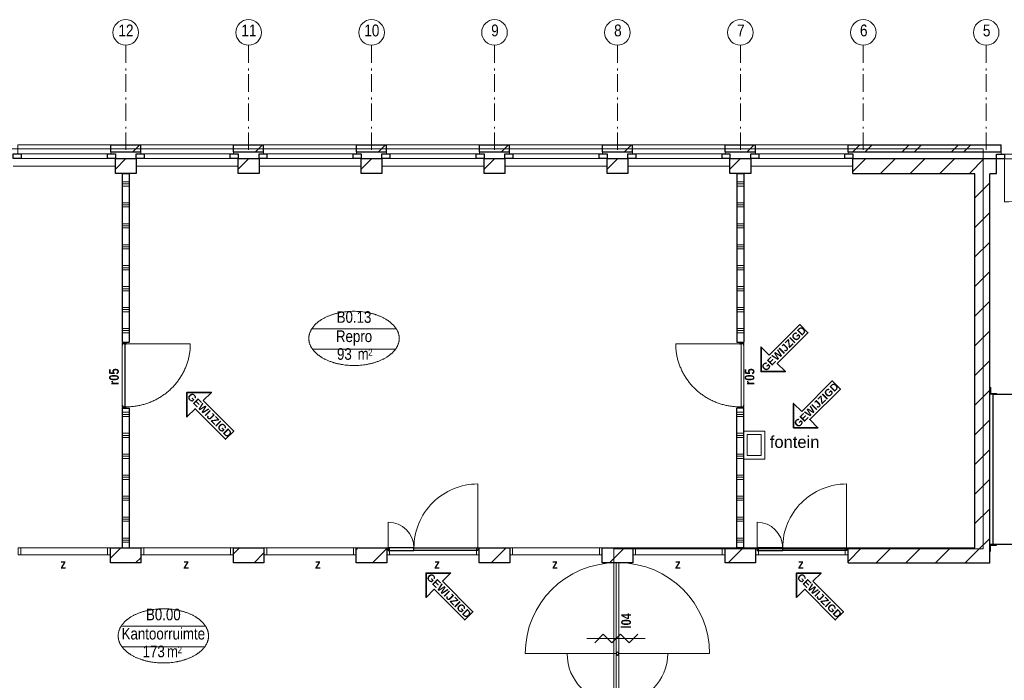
# Model space of a CAD drawing. Header units: millimetres. Extents: x 18442 to 242186, y -49554 to 63508.
# Tile 36 of 175: x 139288 to 153385, y -5226 to 4233. Entities that reach past the tile are written whole.
import ezdxf
from ezdxf.enums import TextEntityAlignment as Align

# ---------------------------------------------------------------- set-up
doc = ezdxf.new("R2010")
doc.units = ezdxf.units.MM
doc.header["$LTSCALE"] = 400
doc.header["$PDMODE"] = 1
doc.header["$PDSIZE"] = 15
doc.linetypes.add('STYLE_02', pattern=[0.694427, 0.486069, -0.208359])
doc.linetypes.add('STYLE_06', pattern=[1.041641, 0.625, -0.208282, 0.069427, -0.138931])
for name, color, linetype, lineweight in [('Buitenkozijnen', 140, 'Continuous', 15), ('Interieur-deur', 43, 'Continuous', 9), ('interieur-losse inrichting bibliotheek', 8, 'Continuous', 5), ('Interieur-scheidingswand-vertikaal', 5, 'Continuous', 25), ('Interieur-systeemwand glas', 5, 'Continuous', 15), ('Kozijnmerken', 43, 'Continuous', 9), ('mat-afdichting', 9, 'Continuous', 5), ('mat-aluminium', 140, 'Continuous', 15), ('mat-baksteen', 5, 'Continuous', 25), ('mat-kalkzandsteen', 5, 'Continuous', 25), ('mat-multiplex-vert', 140, 'Continuous', 15), ('mat-scheidingswand-horizontaal', 5, 'Continuous', 25), ('mat-spuitwerk_marmo', 43, 'STYLE_02', 20), ('mat-staal', 5, 'Continuous', 25), ('None', 7, 'Continuous', 9), ('Ruimtenummers', 92, 'Continuous', 25), ('Wijzigingspijlen', 43, 'Continuous', 9)]:
    doc.layers.add(name, color=color, linetype=linetype, lineweight=lineweight)
doc.layers.get('Kozijnmerken').off()
doc.styles.add('Arial', font='arial.ttf', dxfattribs={"height": 176.388889})
doc.styles.add('Arial (bold)', font='arialbd.ttf', dxfattribs={"height": 132.291667})
doc.styles.add('Arial Narrow', font='ARIALN.TTF', dxfattribs={"height": 211.666667})
doc.styles.add('Arial Narrow (bold)', font='ARIALNB.TTF', dxfattribs={"height": 172.861111})

# ---------------------------------------------------------------- blocks, each defined once
blk = doc.blocks.new('*X422')
at = {"layer": 'None', "lineweight": 9}
for p, q in [((-38639, 8160), (-38539, 8160)), ((-38639, 8130), (-38539, 8130)), ((-38639, 8100), (-38539, 8100)), ((-38639, 7860), (-38539, 7860)), ((-38639, 7830), (-38539, 7830)), ((-38639, 7800), (-38539, 7800)), ((-38639, 7560), (-38539, 7560)), ((-38639, 7530), (-38539, 7530)), ((-38639, 7500), (-38539, 7500)), ((-38639, 7260), (-38539, 7260)), ((-38639, 7230), (-38539, 7230)), ((-38639, 7200), (-38539, 7200)), ((-38639, 6960), (-38539, 6960)), ((-38639, 6930), (-38539, 6930)), ((-38639, 6900), (-38539, 6900)), ((-38639, 6660), (-38539, 6660)), ((-38639, 6630), (-38539, 6630)), ((-38639, 6600), (-38539, 6600)), ((-38639, 6360), (-38539, 6360)), ((-38639, 6330), (-38539, 6330)), ((-38639, 6300), (-38539, 6300)), ((-38639, 6060), (-38539, 6060)), ((-38639, 6030), (-38539, 6030)), ((-38639, 6000), (-38539, 6000))]:
    blk.add_line(p, q, dxfattribs=at)
blk = doc.blocks.new('systeemwandstijl 880 hoh')
at = {"layer": 'Interieur-systeemwand glas', "color": 43, "linetype": 'Continuous', "lineweight": 9}
blk.add_lwpolyline([(0, 20), (100, 20), (100, -20), (0, -20)], close=True, dxfattribs=at)
at = {"layer": 'Interieur-systeemwand glas', "color": 43, "linetype": 'Continuous', "lineweight": 15}
blk.add_point((0, 0), dxfattribs=at)
blk = doc.blocks.new('Systeemwand B (2D)')
at = {"layer": 'Interieur-systeemwand glas', "lineweight": 15}
for p, q in [((0, 50), (1323, 50)), ((0, -50), (1323, -50))]:
    blk.add_line(p, q, dxfattribs=at)
at = {"layer": 'None', "color": 7, "rotation": 270}
blk.add_blockref('systeemwandstijl 880 hoh', (20, 50), dxfattribs=at)
at = {"layer": 'None', "color": 7, "xscale": -1, "rotation": 90}
blk.add_blockref('systeemwandstijl 880 hoh', (1303, 50), dxfattribs=at)
blk = doc.blocks.new('*X423')
at = {"layer": 'None', "lineweight": 9}
for p, q in [((-38639, 4860), (-38539, 4860)), ((-38639, 4830), (-38539, 4830)), ((-38639, 4800), (-38539, 4800)), ((-38639, 4560), (-38539, 4560)), ((-38639, 4530), (-38539, 4530)), ((-38639, 4500), (-38539, 4500)), ((-38639, 4260), (-38539, 4260)), ((-38639, 4230), (-38539, 4230)), ((-38639, 4200), (-38539, 4200)), ((-38639, 3960), (-38539, 3960)), ((-38639, 3930), (-38539, 3930)), ((-38639, 3900), (-38539, 3900)), ((-38639, 3660), (-38539, 3660)), ((-38639, 3630), (-38539, 3630)), ((-38639, 3600), (-38539, 3600)), ((-38639, 3360), (-38539, 3360)), ((-38639, 3330), (-38539, 3330)), ((-38639, 3300), (-38539, 3300)), ((-38639, 3060), (-38539, 3060)), ((-38639, 3030), (-38539, 3030)), ((-38639, 3000), (-38539, 3000))]:
    blk.add_line(p, q, dxfattribs=at)
blk = doc.blocks.new('*X952')
at = {"layer": 'None', "lineweight": 9}
for p, q in [((-38807, 2770), (-38659, 2919)), ((-38449, 2705), (-38370, 2783))]:
    blk.add_line(p, q, dxfattribs=at)
blk = doc.blocks.new('*X953')
at = {"layer": 'None', "lineweight": 9}
for p, q in [((-37047, 2833), (-36962, 2919)), ((-36752, 2705), (-36610, 2846))]:
    blk.add_line(p, q, dxfattribs=at)
blk = doc.blocks.new('*X954')
at = {"layer": 'None', "lineweight": 9}
for p, q in [((-35287, 2896), (-35265, 2919)), ((-35055, 2705), (-34850, 2909))]:
    blk.add_line(p, q, dxfattribs=at)
blk = doc.blocks.new('*X955')
at = {"layer": 'None', "lineweight": 9}
blk.add_line((-33357, 2705), (-33143, 2919), dxfattribs=at)
blk = doc.blocks.new('*X956')
at = {"layer": 'None', "lineweight": 9}
blk.add_line((-31660, 2705), (-31446, 2919), dxfattribs=at)
blk = doc.blocks.new('*X957')
at = {"layer": 'None', "lineweight": 9}
blk.add_line((-29963, 2705), (-29749, 2919), dxfattribs=at)
blk = doc.blocks.new('*X73')
at = {"layer": 'None', "lineweight": 9}
blk.add_line((-148.5, -148.5), (4, 4), dxfattribs=at)
blk = doc.blocks.new('*X74')
at = {"layer": 'None', "lineweight": 9}
blk.add_line((100, 100), (200, 200), dxfattribs=at)
blk = doc.blocks.new('Penant best-uitbr  (2D)')
at = {"layer": 'mat-baksteen', "lineweight": 25}
for p, q in [((-215, 200), (215, 200)), ((-215, 100), (-215, 200)), ((215, 100), (215, 200)), ((-215, 100), (215, 100))]:
    blk.add_line(p, q, dxfattribs=at)
at = {"layer": 'mat-kalkzandsteen', "lineweight": 25}
blk.add_lwpolyline([(-148.5, 4), (148.5, 4), (148.5, -210), (-148.5, -210)], close=True, dxfattribs=at)
at = {"layer": 'mat-baksteen'}
blk.add_blockref('*X74', (0, 0), dxfattribs=at)
at = {"layer": 'mat-kalkzandsteen'}
blk.add_blockref('*X73', (0, 0), dxfattribs=at)
blk = doc.blocks.new('Gevelpui best-uitbr 1330 (2D)')
at = {"layer": 'Buitenkozijnen', "lineweight": 15}
for p, q in [((-731.5, 71), (731.5, 71)), ((-731.5, 4), (-731.5, 71)), ((-731.5, 4), (731.5, 4)), ((731.5, 4), (731.5, 71))]:
    blk.add_line(p, q, dxfattribs=at)
at = {"layer": 'Buitenkozijnen', "color": 92, "lineweight": 25}
for points in [[(-731.5, 71), (-617.5, 71), (-617.5, 4), (-731.5, 4)], [(617.5, 71), (731.5, 71), (731.5, 4), (617.5, 4)]]:
    blk.add_lwpolyline(points, close=True, dxfattribs=at)
at = {"layer": 'None', "color": 43, "linetype": 'Continuous', "lineweight": 9}
blk.add_line((-731.5, -107), (731.5, -107), dxfattribs=at)
at = {"layer": 'None', "color": 43, "linetype": 'Continuous', "lineweight": 9, "flags": 128}
blk.add_lwpolyline([(-665, 71), (-665, 200), (665, 200), (665, 71)], dxfattribs=at)
blk = doc.blocks.new('*X980')
at = {"layer": 'None', "lineweight": 9}
for p, q in [((-28247, 2724), (-28052, 2919)), ((-27842, 2705), (-27628, 2919)), ((-27418, 2705), (-27204, 2919)), ((-26993, 2705), (-26779, 2919)), ((-26569, 2705), (-26394, 2880))]:
    blk.add_line(p, q, dxfattribs=at)
blk = doc.blocks.new('*X981')
at = {"layer": 'None', "lineweight": 9}
for p, q in [((-26433, 7932), (-26219, 8146)), ((-26433, 7508), (-26219, 7722)), ((-26433, 7084), (-26219, 7298)), ((-26433, 6660), (-26219, 6874)), ((-26433, 6235), (-26219, 6449)), ((-26433, 5811), (-26219, 6025)), ((-26433, 5387), (-26219, 5601)), ((-26433, 4963), (-26219, 5177)), ((-26433, 4538), (-26219, 4752)), ((-26433, 4114), (-26219, 4328)), ((-26433, 3690), (-26219, 3904)), ((-26433, 3266), (-26219, 3480)), ((-26394, 2880), (-26219, 3055))]:
    blk.add_line(p, q, dxfattribs=at)
blk = doc.blocks.new('*X982')
at = {"layer": 'None', "lineweight": 9}
for p, q in [((-28177, 8309), (-27993, 8494)), ((-27782, 8280), (-27568, 8494)), ((-27358, 8280), (-27144, 8494)), ((-26934, 8280), (-26720, 8494)), ((-26510, 8280), (-26296, 8494))]:
    blk.add_line(p, q, dxfattribs=at)
blk = doc.blocks.new('*X984')
at = {"layer": 'None', "lineweight": 9}
for p, q in [((-28180, 8590), (-28080, 8690)), ((-28003, 8590), (-27903, 8690)), ((-27472, 8590), (-27372, 8690)), ((-27296, 8590), (-27196, 8690)), ((-26765, 8590), (-26665, 8690)), ((-26589, 8590), (-26489, 8690)), ((-26058, 8590), (-26054, 8594))]:
    blk.add_line(p, q, dxfattribs=at)
blk = doc.blocks.new('*U101')
at = {"layer": 'Buitenkozijnen', "lineweight": 15}
for p, q in [((-731.5, 67), (731.5, 67)), ((-731.5, 0), (-731.5, 67)), ((-731.5, 0), (731.5, 0)), ((731.5, 0), (731.5, 67))]:
    blk.add_line(p, q, dxfattribs=at)
blk = doc.blocks.new('Gevelpui dubbele deuren 1330')
at = {"layer": 'Buitenkozijnen', "color": 92, "lineweight": 25}
for points in [[(-731.5, 67), (-617.5, 67), (-617.5, 0), (-731.5, 0)], [(617.5, 67), (731.5, 67), (731.5, 0), (617.5, 0)]]:
    blk.add_lwpolyline(points, close=True, dxfattribs=at)
at = {"layer": 'None', "color": 43, "linetype": 'Continuous', "lineweight": 9}
for p, q in [((-665, 100), (-665, 67)), ((665, 100), (665, 67))]:
    blk.add_line(p, q, dxfattribs=at)
at = {"layer": 'None', "color": 140, "linetype": 'Continuous', "lineweight": 15}
for p, q in [((-617.5, 0), (-617.5, -617.5)), ((617.5, 0), (617.5, -617.5))]:
    blk.add_line(p, q, dxfattribs=at)
at = {"layer": 'None', "color": 140, "lineweight": 15}
for centre, start, end in [((-617.5, 0), 270, 0), ((617.5, 0), 180, 270), ((617.5, 0), 180, 270)]:
    blk.add_arc(centre, 617.5, start, end, dxfattribs=at)
at = {"layer": 'Buitenkozijnen'}
blk.add_blockref('*U101', (0, 0), dxfattribs=at)
blk = doc.blocks.new('*X995')
at = {"layer": 'None', "lineweight": 9}
blk.add_line((-28, -28), (-15, -15), dxfattribs=at)
blk = doc.blocks.new('*U996')
at = {"layer": 'None', "color": 92, "linetype": 'Continuous', "lineweight": 25, "flags": 128}
blk.add_lwpolyline([(-28.2, -28.2), (-28.2, 71.8), (-24.2, 71.8, -0.4142136), (-18.2, 65.8), (-18.2, -6.2, 0.4142136), (-6.2, -18.2), (65.8, -18.2, -0.4142136), (71.8, -24.2), (71.8, -28.2)], format="xyb", close=True, dxfattribs=at)
at = {"layer": 'None', "color": 92}
blk.add_blockref('*X995', (0, 0), dxfattribs=at)
blk = doc.blocks.new('*X997')
at = {"layer": 'None', "lineweight": 9}
blk.add_line((-28, -28), (-15, -15), dxfattribs=at)
blk = doc.blocks.new('*U998')
at = {"layer": 'None', "color": 92, "linetype": 'Continuous', "lineweight": 25, "flags": 128}
blk.add_lwpolyline([(-28.2, -28.2), (-28.2, 71.8), (-24.2, 71.8, -0.4142136), (-18.2, 65.8), (-18.2, -6.2, 0.4142136), (-6.2, -18.2), (65.8, -18.2, -0.4142136), (71.8, -24.2), (71.8, -28.2)], format="xyb", close=True, dxfattribs=at)
at = {"layer": 'None', "color": 92}
blk.add_blockref('*X997', (0, 0), dxfattribs=at)
blk = doc.blocks.new('Taatsdeur 2000mm')
at = {"layer": 'None', "color": 43, "linetype": 'Continuous', "lineweight": 9}
for p, q in [((-700, 1320), (-700, 20)), ((-700, -1320), (-700, -20))]:
    blk.add_line(p, q, dxfattribs=at)
at = {"layer": 'None', "color": 140, "linetype": 'Continuous', "lineweight": 15}
blk.add_lwpolyline([(-2000, 20), (0, 20), (0, -20), (-2000, -20)], close=True, dxfattribs=at)
at = {"layer": 'None', "color": 92, "linetype": 'Continuous', "lineweight": 25}
blk.add_circle((-700, 0), 20, dxfattribs=at)
at = {"layer": 'None', "color": 43, "linetype": 'Continuous', "lineweight": 9}
for centre, radius, start, end in [((-700, 20), 1300, 90, 180), ((-700, 20), 700, 0, 90), ((-700, -20), 1300, 180, 270), ((-700, -20), 700, 270, 0)]:
    blk.add_arc(centre, radius, start, end, dxfattribs=at)
blk = doc.blocks.new('Ruimtenummer UV 50')
at = {"layer": 'Ruimtenummers', "color": 8, "lineweight": 5}
for p, q in [((602, 157), (-602, 157)), ((595, -137), (-595, -137))]:
    blk.add_line(p, q, dxfattribs=at)
blk.add_open_spline([(-323, 354), (-173, 406), (173, 406), (323, 354), (473, 302), (560, 212), (647, 122), (647, 18), (647, -86), (560, -176), (473, -266), (323, -318), (173, -370), (-173, -370), (-323, -318), (-474, -266), (-560, -176), (-647, -86), (-647, 18), (-647, 122), (-560, 212), (-474, 302), (-323, 354)], degree=2, knots=[0, 0, 0, 0.09962, 0.19924, 0.19924, 0.283607, 0.283607, 0.349619, 0.349619, 0.415638, 0.415638, 0.5, 0.5, 0.59962, 0.69924, 0.69924, 0.783607, 0.783607, 0.849619, 0.849619, 0.915638, 0.915638, 1, 1, 1], dxfattribs=at)
at = {"layer": 'Ruimtenummers', "attachment_point": 2, "style": 'Arial Narrow'}
for s, insert, char_height in [(' 2', (220, -133), 96.8), (' m', (104, -122), 165.9)]:
    blk.add_mtext(s, dxfattribs=dict(at, insert=insert, char_height=char_height))
at = {"layer": 'Ruimtenummers', "style": 'Arial Narrow'}
for tag, p in [('Nummer', (0, 407)), ('Naam', (0, 132)), ('Oppervlak', (-138, -122))]:
    blk.add_attdef(tag, text='', height=166, dxfattribs=at).set_placement(p, align=Align.TOP_CENTER)
blk = doc.blocks.new('Kozijnmerk 50')
at = {"layer": 'None', "color": 43, "style": 'Arial Narrow (bold)'}
blk.add_attdef('merk', text='', height=138, dxfattribs=at).set_placement((0, 0), align=Align.MIDDLE_CENTER)
blk = doc.blocks.new('zelfsluitend')
at = {"layer": 'None', "color": 7, "linetype": 'Continuous', "lineweight": 15}
for p, q in [((-418, 0), (418, 0)), ((-305, -62), (-182, 62)), ((-58, -62), (-182, 62)), ((-58, -62), (65, 62)), ((189, -62), (65, 62)), ((189, -62), (312, 62))]:
    blk.add_line(p, q, dxfattribs=at)
blk = doc.blocks.new('*X2198')
at = {"layer": 'None', "lineweight": 9}
for p, q in [((-29839, 8160), (-29739, 8160)), ((-29839, 8130), (-29739, 8130)), ((-29839, 8100), (-29739, 8100)), ((-29839, 7860), (-29739, 7860)), ((-29839, 7830), (-29739, 7830)), ((-29839, 7800), (-29739, 7800)), ((-29839, 7560), (-29739, 7560)), ((-29839, 7530), (-29739, 7530)), ((-29839, 7500), (-29739, 7500)), ((-29839, 7260), (-29739, 7260)), ((-29839, 7230), (-29739, 7230)), ((-29839, 7200), (-29739, 7200)), ((-29839, 6960), (-29739, 6960)), ((-29839, 6930), (-29739, 6930)), ((-29839, 6900), (-29739, 6900)), ((-29839, 6660), (-29739, 6660)), ((-29839, 6630), (-29739, 6630)), ((-29839, 6600), (-29739, 6600)), ((-29839, 6360), (-29739, 6360)), ((-29839, 6330), (-29739, 6330)), ((-29839, 6300), (-29739, 6300)), ((-29839, 6060), (-29739, 6060)), ((-29839, 6030), (-29739, 6030)), ((-29839, 6000), (-29739, 6000))]:
    blk.add_line(p, q, dxfattribs=at)
blk = doc.blocks.new('*X2201')
at = {"layer": 'None', "lineweight": 9}
for p, q in [((-29839, 4860), (-29739, 4860)), ((-29839, 4830), (-29739, 4830)), ((-29839, 4800), (-29739, 4800)), ((-29839, 4560), (-29739, 4560)), ((-29839, 4530), (-29739, 4530)), ((-29839, 4500), (-29739, 4500)), ((-29839, 4260), (-29739, 4260)), ((-29839, 4230), (-29739, 4230)), ((-29839, 4200), (-29739, 4200)), ((-29839, 3960), (-29739, 3960)), ((-29839, 3930), (-29739, 3930)), ((-29839, 3900), (-29739, 3900)), ((-29839, 3660), (-29739, 3660)), ((-29839, 3630), (-29739, 3630)), ((-29839, 3600), (-29739, 3600)), ((-29839, 3360), (-29739, 3360)), ((-29839, 3330), (-29739, 3330)), ((-29839, 3300), (-29739, 3300)), ((-29839, 3060), (-29739, 3060)), ((-29839, 3030), (-29739, 3030)), ((-29839, 3000), (-29739, 3000))]:
    blk.add_line(p, q, dxfattribs=at)
blk = doc.blocks.new('Deur systeemwand 915')
at = {"layer": 'Interieur-deur', "color": 140, "linetype": 'Continuous', "lineweight": 15}
blk.add_line((0, 1015), (0, 100), dxfattribs=at)
at = {"layer": 'Interieur-deur', "color": 92, "linetype": 'Continuous', "lineweight": 25}
blk.add_lwpolyline([(-915, 100), (0, 100), (0, 60), (-915, 60)], close=True, dxfattribs=at)
at = {"layer": 'Interieur-deur', "color": 140, "linetype": 'Continuous', "lineweight": 15}
blk.add_arc((0, 100), 915, 90, 180, dxfattribs=at)
blk = doc.blocks.new('Systeemwand B met verhuisdeur (2D)')
at = {"layer": 'Interieur-deur', "color": 140, "linetype": 'Continuous', "lineweight": 15}
blk.add_line((20, -418), (20, -50), dxfattribs=at)
at = {"layer": 'Interieur-deur', "color": 92, "linetype": 'Continuous', "lineweight": 25}
blk.add_lwpolyline([(20, -10), (388, -10), (388, -50), (20, -50)], close=True, dxfattribs=at)
at = {"layer": 'Interieur-deur', "color": 140, "linetype": 'Continuous', "lineweight": 15}
blk.add_arc((20, -50), 368, 270, 0, dxfattribs=at)
at = {"layer": 'Interieur-systeemwand glas', "lineweight": 15}
for p, q in [((0, 50), (1323, 50)), ((0, -50), (1323, -50))]:
    blk.add_line(p, q, dxfattribs=at)
at = {"layer": 'None', "color": 7, "rotation": 270}
blk.add_blockref('systeemwandstijl 880 hoh', (20, 50), dxfattribs=at)
at = {"layer": 'None', "color": 7, "xscale": -1}
for name, rotation in [('systeemwandstijl 880 hoh', 90), ('Deur systeemwand 915', 180)]:
    blk.add_blockref(name, (1303, 50), dxfattribs=dict(at, rotation=rotation))
blk = doc.blocks.new('Wijzigingspijl')
at = {"layer": 'None', "linetype": 'Continuous', "lineweight": 5}
blk.add_point((0, 0), dxfattribs=at)
at = {"layer": 'Wijzigingspijlen', "color": 1, "linetype": 'Continuous', "lineweight": 35}
blk.add_lwpolyline([(-82.5, -1485), (-247.5, -1485), (0, -1732.5), (247.5, -1485), (82.5, -1485), (82.5, -866.25), (-82.5, -866.25)], close=True, dxfattribs=at)
at = {"layer": 'Wijzigingspijlen', "color": 8, "insert": (0, -1271.25), "char_height": 105.833, "attachment_point": 5, "rotation": 90, "style": 'Arial (bold)'}
blk.add_mtext('GEWIJZIGD', dxfattribs=at)
blk = doc.blocks.new('*U2404')
at = {"layer": 'None', "color": 140, "linetype": 'Continuous', "lineweight": 15}
for points in [[(-29739, 4590), (-29439, 4590), (-29439, 4190), (-29739, 4190)], [(-29689, 4540), (-29489, 4540), (-29489, 4240), (-29689, 4240)]]:
    blk.add_lwpolyline(points, close=True, dxfattribs=at)
blk = doc.blocks.new('*X2405')
at = {"layer": 'None', "lineweight": 5}
blk.add_line((-38600, 4938), (-38600, 5844), dxfattribs=at)
blk = doc.blocks.new('*U2406')
at = {"layer": 'None', "color": 43, "linetype": 'Continuous', "lineweight": 9}
for p, q in [((-38631, 5863), (-38598, 5853)), ((-38598, 5863), (-38631, 5853))]:
    blk.add_line(p, q, dxfattribs=at)
blk.add_lwpolyline([(-38631, 5863), (-38598, 5863), (-38598, 5853), (-38631, 5853)], close=True, dxfattribs=at)
blk = doc.blocks.new('*U2407')
at = {"layer": 'None', "color": 43, "linetype": 'Continuous', "lineweight": 9}
for p, q in [((-38631, 4919), (-38597, 4929)), ((-38597, 4919), (-38631, 4929))]:
    blk.add_line(p, q, dxfattribs=at)
blk.add_lwpolyline([(-38631, 4929), (-38597, 4929), (-38597, 4919), (-38631, 4919)], close=True, dxfattribs=at)
blk = doc.blocks.new('*X2408')
at = {"layer": 'None', "lineweight": 9}
blk.add_line((-38629, 4929), (-38625, 4933), dxfattribs=at)
blk = doc.blocks.new('*U2409')
at = {"layer": 'mat-afdichting', "lineweight": 5}
for points in [[(-38635, 5829), (-38635, 5840), (-38633, 5840), (-38633, 5829)], [(-38635, 4953), (-38635, 4942), (-38633, 4942), (-38633, 4953)]]:
    blk.add_lwpolyline(points, close=True, dxfattribs=at)
at = {"layer": 'mat-aluminium', "lineweight": 15}
blk.add_lwpolyline([(-38618, 4933), (-38618, 4929), (-38603, 4929), (-38603, 4933)], close=True, dxfattribs=at)
at = {"layer": 'mat-multiplex-vert', "lineweight": 15, "flags": 128}
for points in [[(-38620, 5836), (-38620, 5843), (-38633, 5842), (-38633, 5815), (-38639, 5815), (-38639, 4961), (-38633, 4961), (-38633, 4939), (-38620, 4939), (-38620, 4944)], [(-38617, 4944), (-38617, 4939), (-38599, 4938), (-38599, 5844), (-38617, 5843), (-38617, 5836)]]:
    blk.add_lwpolyline(points, dxfattribs=at)
at = {"layer": 'mat-spuitwerk_marmo', "lineweight": 20}
blk.add_open_spline([(-38587, 5845), (-38588, 5845), (-38589, 5845), (-38590, 5844), (-38590, 5843), (-38591, 5843), (-38591, 5841), (-38591, 5840), (-38590, 5839), (-38590, 5839), (-38589, 5838), (-38588, 5838), (-38587, 5838), (-38586, 5838), (-38585, 5838), (-38584, 5839), (-38583, 5839), (-38583, 5840), (-38583, 5841), (-38583, 5843), (-38583, 5843), (-38584, 5844), (-38585, 5845), (-38586, 5845), (-38587, 5845)], degree=2, knots=[0, 0, 0, 0.084053, 0.084053, 0.167388, 0.167388, 0.25, 0.25, 0.332612, 0.332612, 0.415947, 0.415947, 0.5, 0.5, 0.584053, 0.584053, 0.667388, 0.667388, 0.75, 0.75, 0.832612, 0.832612, 0.915947, 0.915947, 1, 1, 1], dxfattribs=at)
at = {"layer": 'mat-staal', "lineweight": 5, "flags": 128}
for points in [[(-38639, 5848, -0.414214), (-38634, 5853), (-38591, 5853), (-38589, 5853), (-38589, 5849), (-38591, 5849), (-38634, 5849), (-38634, 5849, 0.414214), (-38635, 5848), (-38635, 5824), (-38639, 5824)], [(-38639, 4934, 0.414214), (-38634, 4929), (-38591, 4929), (-38589, 4929), (-38589, 4933), (-38591, 4933), (-38634, 4933), (-38634, 4933, -0.414214), (-38635, 4934), (-38635, 4958), (-38639, 4958)]]:
    blk.add_lwpolyline(points, format="xyb", close=True, dxfattribs=at)
at = {"layer": 'None', "color": 43, "linetype": 'Continuous', "lineweight": 9}
blk.add_line((-38587, 5841), (-37664, 5841), dxfattribs=at)
for points in [[(-38633, 5847), (-38633, 5849), (-38586, 5849), (-38586, 5847)], [(-38589, 5837), (-38591, 5835), (-38599, 5842), (-38632, 5840), (-38632, 5843), (-38598, 5844)]]:
    blk.add_lwpolyline(points, close=True, dxfattribs=at)
at = {"layer": 'None', "color": 92, "linetype": 'Continuous', "lineweight": 25, "flags": 128}
for points in [[(-38620, 5843), (-38620, 5838)], [(-38618, 5838), (-38618, 5843), (-38620, 5843)], [(-38620, 4944), (-38620, 4939)], [(-38618, 4939), (-38618, 4944), (-38620, 4944)]]:
    blk.add_lwpolyline(points, dxfattribs=at)
at = {"layer": 'None', "color": 43, "linetype": 'Continuous', "lineweight": 9}
blk.add_open_spline([(-38598, 4938), (-38349, 4935), (-38132, 5055), (-37915, 5176), (-37790, 5387), (-37664, 5597), (-37664, 5841)], degree=2, knots=[0, 0, 0, 0.336216, 0.336216, 0.66957, 0.66957, 1, 1, 1], dxfattribs=at)
at = {"layer": 'None', "color": 140, "linetype": 'Continuous', "lineweight": 15}
blk.add_open_spline([(-38587, 5849), (-38589, 5849), (-38591, 5848), (-38592, 5847), (-38594, 5845), (-38595, 5844), (-38595, 5841), (-38595, 5839), (-38594, 5838), (-38592, 5836), (-38591, 5835), (-38589, 5834), (-38587, 5834), (-38584, 5834), (-38583, 5835), (-38581, 5836), (-38580, 5838), (-38579, 5839), (-38579, 5841), (-38579, 5844), (-38580, 5845), (-38581, 5847), (-38583, 5848), (-38584, 5849), (-38587, 5849)], degree=2, knots=[0, 0, 0, 0.084053, 0.084053, 0.167388, 0.167388, 0.25, 0.25, 0.332612, 0.332612, 0.415947, 0.415947, 0.5, 0.5, 0.584053, 0.584053, 0.667388, 0.667388, 0.75, 0.75, 0.832612, 0.832612, 0.915947, 0.915947, 1, 1, 1], dxfattribs=at)
at = {"layer": 'None', "color": 8, "linetype": 'Continuous', "lineweight": 5}
for p in [(-38605, 5863), (-38587, 5852), (-38635, 4919), (-38605, 4919), (-38587, 4930)]:
    blk.add_point(p, dxfattribs=at)
at = {"layer": 'mat-multiplex-vert'}
blk.add_blockref('*X2405', (0, 0), dxfattribs=at)
at = {"layer": 'mat-staal'}
blk.add_blockref('*X2408', (0, 0), dxfattribs=at)
at = {"layer": 'None', "color": 7}
for name in ['*U2406', '*U2407']:
    blk.add_blockref(name, (0, 0), dxfattribs=at)
blk = doc.blocks.new('*U2410')
at = {"layer": 'None', "color": 43, "linetype": 'Continuous', "lineweight": 9}
for p, q in [((-29747, 5863), (-29780, 5853)), ((-29780, 5863), (-29747, 5853))]:
    blk.add_line(p, q, dxfattribs=at)
blk.add_lwpolyline([(-29780, 5863), (-29747, 5863), (-29747, 5853), (-29780, 5853)], close=True, dxfattribs=at)
blk = doc.blocks.new('*X2411')
at = {"layer": 'None', "lineweight": 9}
blk.add_line((-29789, 5849), (-29785, 5853), dxfattribs=at)
blk = doc.blocks.new('*U2412')
at = {"layer": 'None', "color": 43, "linetype": 'Continuous', "lineweight": 9}
for p, q in [((-29747, 4919), (-29781, 4929)), ((-29781, 4919), (-29747, 4929))]:
    blk.add_line(p, q, dxfattribs=at)
blk.add_lwpolyline([(-29781, 4929), (-29747, 4929), (-29747, 4919), (-29781, 4919)], close=True, dxfattribs=at)
blk = doc.blocks.new('*U2413')
at = {"layer": 'mat-afdichting', "lineweight": 5}
for points in [[(-29743, 5829), (-29743, 5840), (-29745, 5840), (-29745, 5829)], [(-29743, 4953), (-29743, 4942), (-29745, 4942), (-29745, 4953)]]:
    blk.add_lwpolyline(points, close=True, dxfattribs=at)
at = {"layer": 'mat-aluminium', "lineweight": 15}
blk.add_lwpolyline([(-29759, 4933), (-29759, 4929), (-29774, 4929), (-29774, 4933)], close=True, dxfattribs=at)
at = {"layer": 'mat-multiplex-vert', "lineweight": 15, "flags": 128}
for points in [[(-29760, 4944), (-29760, 4939), (-29779, 4938), (-29779, 5844), (-29760, 5843), (-29760, 5836)], [(-29757, 5836), (-29757, 5843), (-29745, 5842), (-29745, 5815), (-29739, 5815), (-29739, 4961), (-29745, 4961), (-29745, 4939), (-29757, 4939), (-29757, 4944)]]:
    blk.add_lwpolyline(points, dxfattribs=at)
at = {"layer": 'mat-spuitwerk_marmo', "lineweight": 20}
blk.add_open_spline([(-29791, 5845), (-29790, 5845), (-29789, 5845), (-29788, 5844), (-29788, 5843), (-29787, 5843), (-29787, 5841), (-29787, 5840), (-29788, 5839), (-29788, 5839), (-29789, 5838), (-29790, 5838), (-29791, 5838), (-29792, 5838), (-29793, 5838), (-29794, 5839), (-29795, 5839), (-29795, 5840), (-29795, 5841), (-29795, 5843), (-29795, 5843), (-29794, 5844), (-29793, 5845), (-29792, 5845), (-29791, 5845)], degree=2, knots=[0, 0, 0, 0.084053, 0.084053, 0.167388, 0.167388, 0.25, 0.25, 0.332612, 0.332612, 0.415947, 0.415947, 0.5, 0.5, 0.584053, 0.584053, 0.667388, 0.667388, 0.75, 0.75, 0.832612, 0.832612, 0.915947, 0.915947, 1, 1, 1], dxfattribs=at)
at = {"layer": 'mat-staal', "lineweight": 5, "flags": 128}
for points in [[(-29739, 5848, 0.414214), (-29744, 5853), (-29787, 5853), (-29789, 5853), (-29789, 5849), (-29787, 5849), (-29744, 5849), (-29744, 5849, -0.414214), (-29743, 5848), (-29743, 5824), (-29739, 5824)], [(-29739, 4934, -0.414214), (-29744, 4929), (-29787, 4929), (-29789, 4929), (-29789, 4933), (-29787, 4933), (-29744, 4933), (-29744, 4933, 0.414214), (-29743, 4934), (-29743, 4958), (-29739, 4958)]]:
    blk.add_lwpolyline(points, format="xyb", close=True, dxfattribs=at)
at = {"layer": 'None', "color": 43, "linetype": 'Continuous', "lineweight": 9}
blk.add_line((-29791, 5841), (-30714, 5841), dxfattribs=at)
for points in [[(-29745, 5847), (-29745, 5849), (-29792, 5849), (-29792, 5847)], [(-29789, 5837), (-29787, 5835), (-29779, 5842), (-29746, 5840), (-29746, 5843), (-29780, 5844)]]:
    blk.add_lwpolyline(points, close=True, dxfattribs=at)
at = {"layer": 'None', "color": 92, "linetype": 'Continuous', "lineweight": 25, "flags": 128}
for points in [[(-29760, 5838), (-29760, 5843), (-29758, 5843)], [(-29758, 5843), (-29758, 5838)], [(-29760, 4939), (-29760, 4944), (-29758, 4944)], [(-29758, 4944), (-29758, 4939)]]:
    blk.add_lwpolyline(points, dxfattribs=at)
at = {"layer": 'None', "color": 43, "linetype": 'Continuous', "lineweight": 9}
blk.add_open_spline([(-29780, 4938), (-30029, 4935), (-30246, 5055), (-30463, 5176), (-30588, 5387), (-30714, 5597), (-30714, 5841)], degree=2, knots=[0, 0, 0, 0.336216, 0.336216, 0.66957, 0.66957, 1, 1, 1], dxfattribs=at)
at = {"layer": 'None', "color": 140, "linetype": 'Continuous', "lineweight": 15}
blk.add_open_spline([(-29791, 5849), (-29789, 5849), (-29787, 5848), (-29785, 5847), (-29784, 5845), (-29783, 5844), (-29783, 5841), (-29783, 5839), (-29784, 5838), (-29785, 5836), (-29787, 5835), (-29789, 5834), (-29791, 5834), (-29793, 5834), (-29795, 5835), (-29797, 5836), (-29798, 5838), (-29799, 5839), (-29799, 5841), (-29799, 5844), (-29798, 5845), (-29797, 5847), (-29795, 5848), (-29793, 5849), (-29791, 5849)], degree=2, knots=[0, 0, 0, 0.084053, 0.084053, 0.167388, 0.167388, 0.25, 0.25, 0.332612, 0.332612, 0.415947, 0.415947, 0.5, 0.5, 0.584053, 0.584053, 0.667388, 0.667388, 0.75, 0.75, 0.832612, 0.832612, 0.915947, 0.915947, 1, 1, 1], dxfattribs=at)
at = {"layer": 'None', "color": 8, "linetype": 'Continuous', "lineweight": 5}
for p in [(-29791, 5852), (-29773, 5863), (-29791, 4930), (-29773, 4919), (-29743, 4919)]:
    blk.add_point(p, dxfattribs=at)
at = {"layer": 'mat-staal'}
blk.add_blockref('*X2411', (0, 0), dxfattribs=at)
at = {"layer": 'None', "color": 7}
for name in ['*U2410', '*U2412']:
    blk.add_blockref(name, (0, 0), dxfattribs=at)
blk = doc.blocks.new('*U2472')
at = {"layer": 'None', "color": 7, "linetype": 'STYLE_06', "lineweight": 9}
for p, q in [((-38589, 10116), (-38589, 8616)), ((-36829, 10116), (-36829, 8616)), ((-35069, 10116), (-35069, 8616)), ((-33309, 10116), (-33309, 8616)), ((-31549, 10116), (-31549, 8616)), ((-29789, 10116), (-29789, 8616)), ((-28029, 10116), (-28029, 8616)), ((-26269, 10116), (-26269, 8616))]:
    blk.add_line(p, q, dxfattribs=at)
at = {"layer": 'None', "color": 43, "linetype": 'Continuous', "lineweight": 9}
for centre in [(-38589, 10299), (-36829, 10299), (-35069, 10299), (-33309, 10299), (-31549, 10299), (-29789, 10299), (-28029, 10299), (-26269, 10299)]:
    blk.add_circle(centre, 183, dxfattribs=at)
at = {"layer": 'None', "color": 8, "attachment_point": 1, "style": 'Arial Narrow'}
for s, insert, char_height in [('12', (-38693, 10412), 169.3), ('11', (-36933, 10412), 169.3), ('10', (-35173, 10412), 169.3), ('9', (-33356, 10412), 169), ('8', (-31596, 10412), 169), ('7', (-29836, 10412), 169), ('6', (-28076, 10412), 169), ('5', (-26316, 10412), 169)]:
    blk.add_mtext(s, dxfattribs=dict(at, insert=insert, char_height=char_height))

msp = doc.modelspace()

# ---------------------------------------------------------------- linework, layer by layer
at = {"linetype": 'Continuous', "lineweight": 0, "flags": 128}
msp.add_lwpolyline([(123373.52032, 2381.81396), (153082.01792, 2381.81396), (153082.01792, -3345.02257), (147794.03932, -3345.02257), (147794.03932, -11520.75863), (123583.62568, -11520.75863), (123583.62568, 2539.2255)], dxfattribs=at)
at = {"layer": 'Interieur-scheidingswand-vertikaal', "lineweight": 25}
for p, q in [((140755.7849, 2031.61885), (140755.7849, -385.38115)), ((140755.7849, 2031.61885), (140855.7849, 2031.61885)), ((140855.7849, 2031.61885), (140855.7849, -385.38115)), ((149555.7849, 2031.61885), (149555.7849, -385.38115)), ((149555.7849, 2031.61885), (149655.7849, 2031.61885)), ((149655.7849, 2031.61885), (149655.7849, -385.38115)), ((140755.7849, -385.38115), (140855.7849, -385.38115)), ((149555.7849, -385.38115), (149655.7849, -385.38115)), ((140755.7849, -1329.38115), (140755.7849, -3329.38115)), ((140755.7849, -1329.38115), (140855.7849, -1329.38115)), ((140855.7849, -1329.38115), (140855.7849, -3329.38115)), ((149655.7849, -1329.38115), (149555.7849, -1329.38115)), ((149555.7849, -3329.38115), (149555.7849, -1329.38115)), ((149655.7849, -3329.38115), (149655.7849, -1329.38115)), ((140755.7849, -3329.38115), (140855.7849, -3329.38115)), ((149655.7849, -3329.38115), (149555.7849, -3329.38115))]:
    msp.add_line(p, q, dxfattribs=at)
at = {"layer": 'mat-baksteen', "lineweight": 25}
for p, q in [((151150.7849, 2441.61885), (153340.7849, 2441.61885)), ((151150.7849, 2341.61885), (151150.7849, 2441.61885)), ((153340.7849, 2341.61885), (153340.7849, 2441.61885)), ((151150.7849, 2341.61885), (153340.7849, 2341.61885))]:
    msp.add_line(p, q, dxfattribs=at)
at = {"layer": 'mat-kalkzandsteen', "lineweight": 25}
for p, q in [((151217.2849, 2245.61885), (153274.2849, 2245.61885)), ((151217.2849, 2031.61885), (151217.2849, 2245.61885)), ((153274.2849, 2031.61885), (153274.2849, 2245.61885)), ((151217.2849, 2031.61885), (152961.7849, 2031.61885)), ((152961.7849, -3329.38115), (152961.7849, 2027.61885)), ((153175.7849, 2031.61885), (153274.2849, 2031.61885)), ((153175.7849, -3543.38115), (153175.7849, 2027.61885)), ((151147.2849, -3329.38115), (152961.7849, -3329.38115)), ((151147.2849, -3543.38115), (151147.2849, -3329.38115)), ((151147.2849, -3543.38115), (153175.7849, -3543.38115))]:
    msp.add_line(p, q, dxfattribs=at)
for points in [[(140587.2849, -3329.38115), (141024.2849, -3329.38115), (141024.2849, -3543.38115), (140587.2849, -3543.38115)], [(142347.2849, -3329.38115), (142784.2849, -3329.38115), (142784.2849, -3543.38115), (142347.2849, -3543.38115)], [(144107.2849, -3329.38115), (144544.2849, -3329.38115), (144544.2849, -3543.38115), (144107.2849, -3543.38115)], [(145867.2849, -3329.38115), (146304.2849, -3329.38115), (146304.2849, -3543.38115), (145867.2849, -3543.38115)], [(147627.2849, -3329.38115), (148064.2849, -3329.38115), (148064.2849, -3543.38115), (147627.2849, -3543.38115)], [(149387.2849, -3329.38115), (149824.2849, -3329.38115), (149824.2849, -3543.38115), (149387.2849, -3543.38115)]]:
    msp.add_lwpolyline(points, close=True, dxfattribs=at)
at = {"layer": 'None', "color": 92, "lineweight": 25}
msp.add_lwpolyline([(153225.7849, -1129.38115), (154825.7849, -1129.38115), (154825.7849, -3279.38115), (153225.7849, -3279.38115)], close=True, dxfattribs=at)

# ---------------------------------------------------------------- block references
at = {"layer": 'Interieur-scheidingswand-vertikaal'}
for name in ['*X422', '*X2198', '*X423', '*X2201']:
    msp.add_blockref(name, (179394.72553, -6248.38115), dxfattribs=at)
at = {"layer": 'Kozijnmerken', "color": 7, "rotation": 90}
for p, values in [((140637.69836, -879.13271), {'merk': 'r05'}), ((149737.69836, -879.13271), {'merk': 'r05'}), ((147969.88087, -4374.08676), {'merk': 'l04'})]:
    msp.add_blockref('Kozijnmerk 50', p, dxfattribs=at).add_auto_attribs(values)
at = {"layer": 'Kozijnmerken', "color": 7}
for p in [(139911.42855, -3559.36059), (141671.42855, -3559.36059), (143557.00558, -3559.36059), (145263.18685, -3559.36059), (146951.42855, -3559.36059), (148711.42855, -3559.36059), (150471.42855, -3559.36059)]:
    msp.add_blockref('Kozijnmerk 50', p, dxfattribs=at).add_auto_attribs({'merk': 'z'})
at = {"layer": 'mat-baksteen', "color": 7}
for p in [(140805.7849, 2241.61885), (142565.7849, 2241.61885), (144325.7849, 2241.61885), (146085.7849, 2241.61885), (147845.7849, 2241.61885), (149605.7849, 2241.61885)]:
    msp.add_blockref('Penant best-uitbr  (2D)', p, dxfattribs=at)
at = {"layer": 'mat-baksteen'}
msp.add_blockref('*X984', (179394.72553, -6248.38115), dxfattribs=at)
at = {"layer": 'mat-kalkzandsteen'}
for name, p in [('*X982', (179394.72553, -6248.38115)), ('*X981', (179394.72553, -6248.38115)), ('*U998', (153203.9849, -1101.18115)), ('*X952', (179394.72553, -6248.38115)), ('*X953', (179394.72553, -6248.38115)), ('*X954', (179394.72553, -6248.38115)), ('*X955', (179394.72553, -6248.38115)), ('*X956', (179394.72553, -6248.38115)), ('*X957', (179394.72553, -6248.38115)), ('*X980', (179394.72553, -6248.38115))]:
    msp.add_blockref(name, p, dxfattribs=at)
at = {"layer": 'mat-kalkzandsteen', "xscale": -1, "rotation": 180}
msp.add_blockref('*U996', (153203.9849, -3307.58115), dxfattribs=at)
at = {"layer": 'mat-scheidingswand-horizontaal', "color": 7}
for p, rotation in [((151126.82954, 420.52834), 315), ((151592.14695, -385.42505), 315), ((142906.84739, -2328.43472), 225.0000000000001), ((146331.41362, -4914.46502), 225.0000000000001), ((151636.52453, -4914.46502), 225.0000000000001)]:
    msp.add_blockref('Wijzigingspijl', p, dxfattribs=dict(at, rotation=rotation))
at = {"layer": 'None', "color": 7}
for name, p in [('*U2472', (179394.72553, -6248.38115)), ('Gevelpui best-uitbr 1330 (2D)', (139925.7849, 2241.61885)), ('Gevelpui best-uitbr 1330 (2D)', (141685.7849, 2241.61885)), ('Gevelpui best-uitbr 1330 (2D)', (143445.7849, 2241.61885)), ('Gevelpui best-uitbr 1330 (2D)', (145205.7849, 2241.61885)), ('Gevelpui best-uitbr 1330 (2D)', (146965.7849, 2241.61885)), ('Gevelpui best-uitbr 1330 (2D)', (148725.7849, 2241.61885)), ('Gevelpui best-uitbr 1330 (2D)', (150485.7849, 2241.61885)), ('Gevelpui dubbele deuren 1330', (154005.7849, 2241.61885)), ('*U2409', (179394.72553, -6248.38115)), ('*U2413', (179394.72553, -6248.38115)), ('*U2404', (179394.72553, -6248.38115)), ('zelfsluitend', (147825.7849, -4625.40735))]:
    msp.add_blockref(name, p, dxfattribs=at)
at = {"layer": 'None', "color": 7, "xscale": -1}
for name, p, rotation in [('Systeemwand B met verhuisdeur (2D)', (144544.2849, -3379.38115), 180), ('Systeemwand B met verhuisdeur (2D)', (149824.2849, -3379.38115), 180), ('Systeemwand B (2D)', (139264.2849, -3379.38115), 180), ('Systeemwand B (2D)', (141024.2849, -3379.38115), 180), ('Systeemwand B (2D)', (142784.2849, -3379.38115), 180), ('Systeemwand B (2D)', (146304.2849, -3379.38115), 180), ('Systeemwand B (2D)', (148064.2849, -3379.38115), 180), ('Taatsdeur 2000mm', (147845.7849, -5544.08446), 90)]:
    msp.add_blockref(name, p, dxfattribs=dict(at, rotation=rotation))
at = {"layer": 'Ruimtenummers'}
for p, values in [((144074.72553, -348.38115), {'Nummer': 'B0.13', 'Naam': 'Repro', 'Oppervlak': '93'}), ((141344.72553, -4607.5474), {'Nummer': 'B0.00', 'Naam': 'Kantoorruimte', 'Oppervlak': '173'})]:
    msp.add_blockref('Ruimtenummer UV 50', p, dxfattribs=at).add_auto_attribs(values)

# ---------------------------------------------------------------- texts
at = {"layer": 'interieur-losse inrichting bibliotheek', "insert": (150027.97489, -1728.23231), "char_height": 169.333333, "width": 696.8076211, "attachment_point": 1, "style": 'Arial'}
msp.add_mtext('fontein', dxfattribs=at)

doc.saveas('drawing.dxf')
